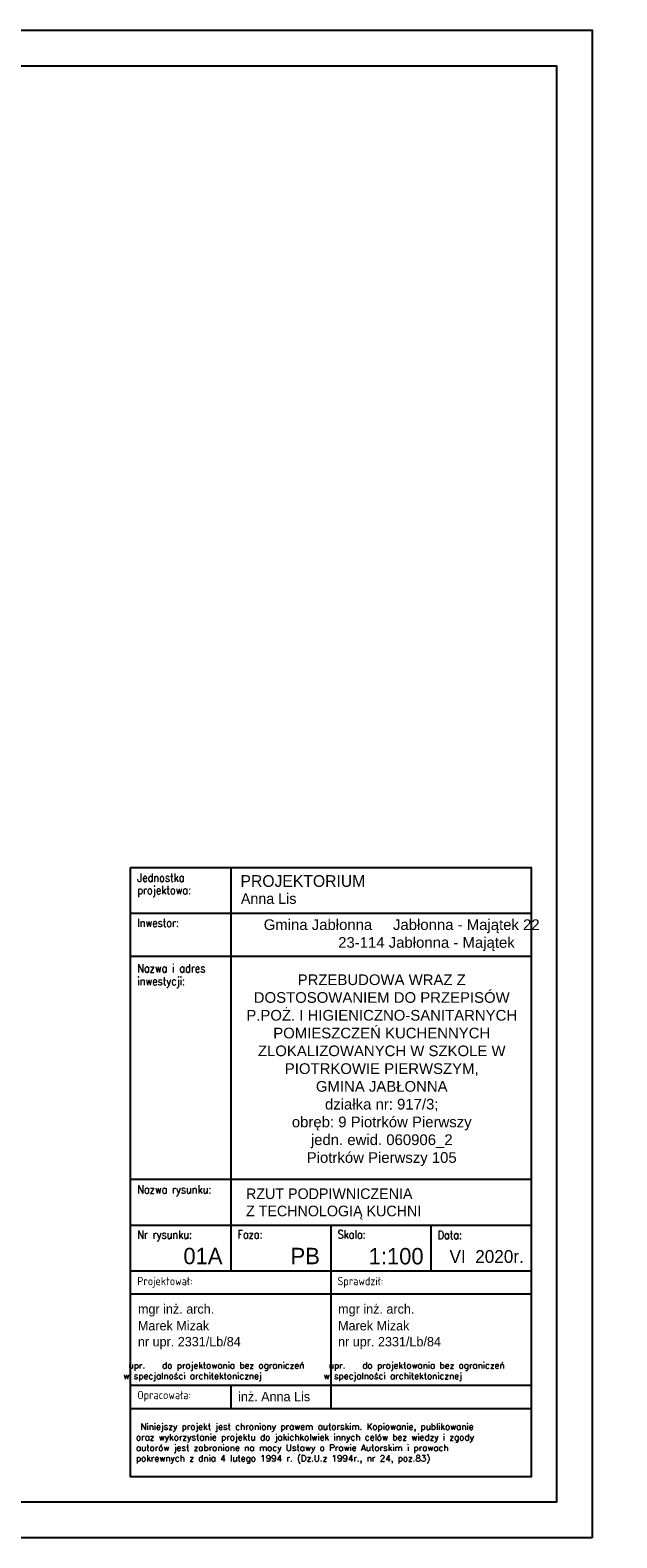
# Model space of a CAD drawing. Header units: millimetres. Extents: x 31969 to 285678, y -69766 to -5517.
# Tile 36 of 37: x 146387 to 147542, y -8487 to -5517. Entities that reach past the tile are written whole.
import ezdxf

# ---------------------------------------------------------------- set-up
doc = ezdxf.new("R2010")
doc.units = ezdxf.units.MM
for name, color, linetype in [('a-opis 1', 3, 'Continuous'), ('a-opis 2', 1, 'Continuous'), ('a-ramka', 7, 'Continuous')]:
    doc.layers.add(name, color=color, linetype=linetype)
doc.styles.add('IREK', font='simplex.shx', dxfattribs={"width": 0.8})
doc.styles.add('MAREK', font='simplex.shx')
doc.styles.add('TABELA2', font='txt', dxfattribs={"height": 10})

msp = doc.modelspace()

# ---------------------------------------------------------------- linework, layer by layer
at = {"layer": 'a-opis 1', "ltscale": 0.5}
for p, q in [((146782.2, -7166.49), (146782.2, -7961.26)), ((146585.16, -7256.14), (147373.33, -7256.14)), ((146585.16, -7341.24), (147373.33, -7341.24)), ((147176.28, -7341.24), (147373.33, -7341.24)), ((146585.16, -7780.67), (147373.33, -7780.67)), ((146585.16, -7870.97), (147373.33, -7870.97)), ((146979.24, -7870.97), (146979.24, -7961.26)), ((146979.24, -7870.97), (146979.24, -8231.49)), ((147176.28, -7870.97), (147176.28, -7961.26)), ((146585.16, -7961.26), (147373.33, -7961.26)), ((146585.16, -7961.26), (147373.33, -7961.26)), ((146585.16, -8006.41), (147373.33, -8006.41)), ((146585.16, -8006.41), (147373.33, -8006.41)), ((146585.16, -8006.41), (147373.33, -8006.41)), ((146585.16, -8006.41), (147373.33, -8006.41)), ((146585.16, -8186.34), (147373.33, -8186.34)), ((146782.2, -8186.34), (146782.2, -8231.49)), ((146585.16, -8232.14), (147373.33, -8232.14)), ((146585.16, -8232.14), (147373.33, -8232.14))]:
    msp.add_line(p, q, dxfattribs=at)
at = {"layer": 'a-opis 2', "ltscale": 2}
msp.add_lwpolyline([(146585.16, -7166.49), (147373.33, -7166.49), (147373.33, -8366.92), (146585.16, -8366.92)], close=True, dxfattribs=at)
msp.add_lwpolyline([(146585.16, -7166.49), (147373.33, -7166.49), (147373.33, -8366.92), (146585.16, -8366.92)], close=True, dxfattribs=at)
at = {"layer": 'a-ramka', "ltscale": 0.5}
for points in [[(147493.33, -8486.92), (139893.33, -8486.92), (139893.33, -5516.92), (147493.33, -5516.92)], [(140143.33, -5586.92), (147423.33, -5586.92), (147423.33, -8416.92), (140143.33, -8416.92)]]:
    msp.add_lwpolyline(points, close=True, dxfattribs=at)

# ---------------------------------------------------------------- texts
at = {"layer": 'a-opis 1', "ltscale": 0.5, "style": 'IREK', "width": 0.85}
for s, height, p in [('Jednostka ', 16.33, (146598.37, -7194.62)), ('projektowa:', 16.3296, (146598.37, -7219.16)), ('Inwestor:', 16.33, (146598.37, -7283.56)), ('Nazwa i adres', 16.3296, (146598.37, -7373.2)), ('inwestycji:', 16.3296, (146598.37, -7398.45)), ('Nazwa rysunku:', 16.3296, (146598.37, -7808.75)), ('Nr rysunku:', 16.3296, (146598.37, -7897.74)), ('Faza:', 16.33, (146795.41, -7897.34)), ('Skala:', 16.33, (146992.45, -7897.34)), ('Data:', 16.33, (147189.49, -7898.39)), ('Projektował:', 16.3296, (146598.37, -7989.33)), ('Sprawdził:', 16.33, (146992.45, -7989.33)), ('Opracowała:', 16.3296, (146598.37, -8213.76))]:
    msp.add_text(s, height=height, dxfattribs=at).set_placement(p)
at = {"layer": 'a-opis 1', "ltscale": 0.5, "style": 'TABELA2'}
for s, height, p in [('PROJEKTORIUM', 23.1094, (146801.43, -7204.56)), ('Anna Lis', 21.009, (146802.18, -7238.2)), ('RZUT PODPIWNICZENIA ', 21.0086, (146812.24, -7819.5)), ('Z TECHNOLOGIĄ KUCHNI', 21.0086, (146812.24, -7853.54)), ('01A', 32.332, (146688.98, -7947.91)), ('PB', 32.332, (146900, -7947.91)), ('1:100', 32.332, (147053.68, -7948.27)), ('VI  2020r.', 25.21, (147212.89, -7945.29)), ('mgr inż. arch.', 18.5296, (146599.55, -8045.33)), ('mgr inż. arch.', 18.5296, (146993.63, -8045.33)), ('Marek Mizak', 18.5296, (146599.38, -8078.29)), ('Marek Mizak', 18.5296, (146993.47, -8078.29)), ('nr upr. 2331/Lb/84', 18.5296, (146599.38, -8109.72)), ('nr upr. 2331/Lb/84', 18.5296, (146993.47, -8109.72)), ('inż. Anna Lis', 18.5296, (146796.59, -8217.91))]:
    msp.add_text(s, height=height, dxfattribs=at).set_placement(p)
at = {"layer": 'a-opis 1', "ltscale": 0.5}
for s, insert, char_height, width, attachment_point, style in [('{\\fArial|b0|i0|c238|p34;\\W2.56591; }{\\fArial|b0|i0|c238|p34;Gmina Jabłonna     Jabłonna - Majątek 22^I}\\P{\\fArial|b0|i0|c238|p34;\\W7.26230;  }{\\fArial|b0|i0|c238|p34;23-114 Jabłonna - Majątek}', (147108.22, -7299.71, -76410), 21.00857, 666.0385, 5, 'TABELA2'), ('{\\fArial|b0|i0|c238|p34;\\PPRZEBUDOWA WRAZ Z DOSTOSOWANIEM DO PRZEPISÓW P.POŻ. I HIGIENICZNO-SANITARNYCH POMIESZCZEŃ KUCHENNYCH ZLOKALIZOWANYCH W SZKOLE W PIOTRKOWIE PIERWSZYM, \\PGMINA JABŁONNA\\Pdziałka nr: 917/3; \\Pobręb: 9 Piotrków Pierwszy \\Pjedn. ewid. 060906_2\\PPiotrków Pierwszy 105}', (147079.41, -7548.24, 76410), 21.00857, 583.3186, 5, 'TABELA2'), ('{\\Fsimplex.shx;\\W7.15653;   }upr.^Ido projektowania bez ograniczeń \\P{\\Fsimplex.shx;\\W6.76177;   }w specjalności architektonicznej', (146397.01, -8141), 12.5, 764.7867, 1, 'MAREK'), ('{\\Fsimplex.shx;\\W7.15653;   }upr.^Ido projektowania bez ograniczeń \\P{\\Fsimplex.shx;\\W6.76177;   }w specjalności architektonicznej', (146791.09, -8141), 12.5, 764.7867, 1, 'MAREK'), ('{\\Fsimplex.shx;\\W1.04846; }Niniejszy projekt jest chroniony prawem autorskim. Kopiowanie, publikowanie {\\Fsimplex.shx;\\W1.04846; }oraz wykorzystanie projektu do jakichkolwiek innych celów bez wiedzy i zgody {\\Fsimplex.shx;\\W1.04846; }autorów jest zabronione na mocy Ustawy o Prawie Autorskim i prawach {\\Fsimplex.shx;\\W1.04846; }pokrewnych z dnia 4 lutego 1994 r. (Dz.U.z 1994r., nr 24, poz.83)', (146595.52, -8261.59), 12.5, 764.7867, 1, 'MAREK')]:
    msp.add_mtext(s, dxfattribs=dict(at, insert=insert, char_height=char_height, width=width, attachment_point=attachment_point, style=style))

doc.saveas('drawing.dxf')
